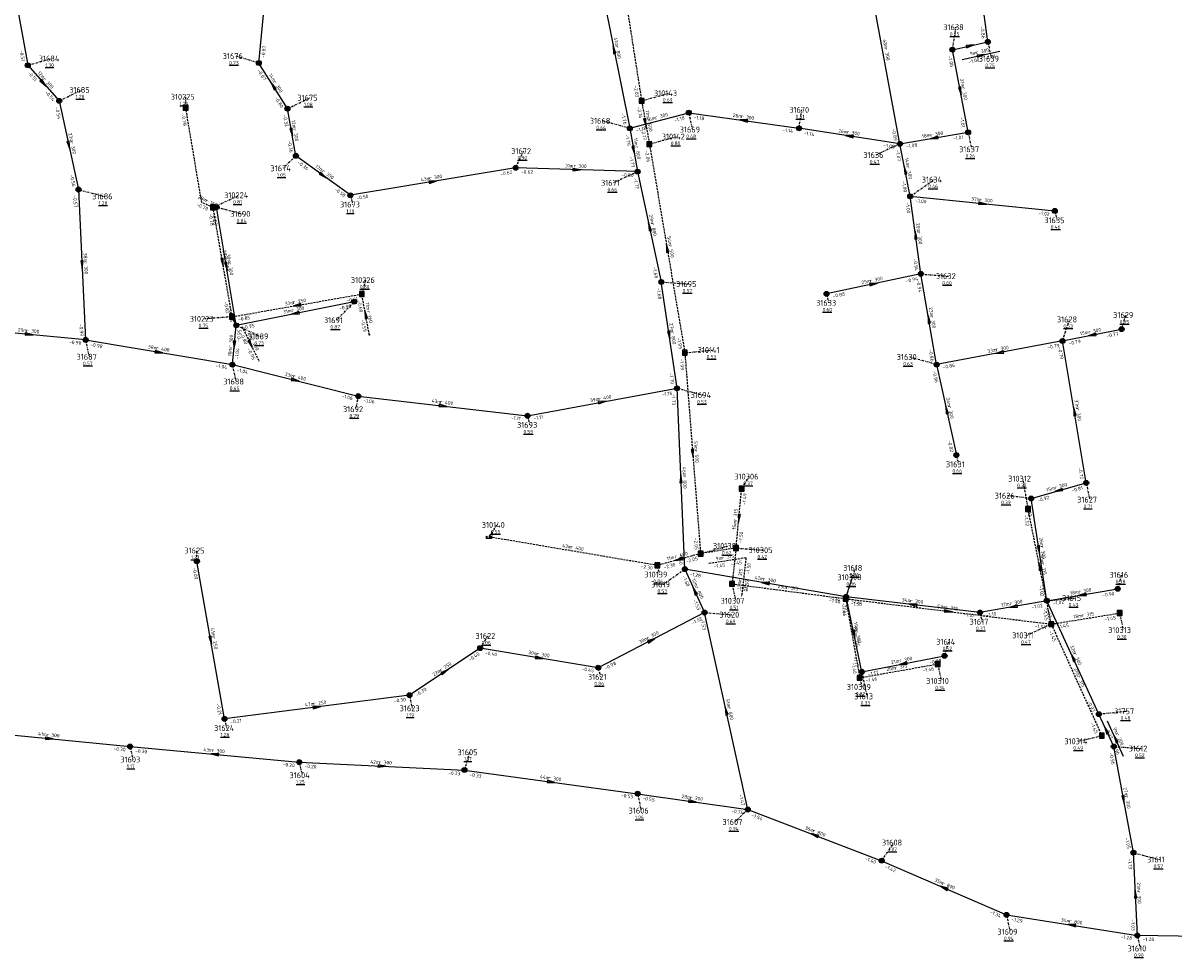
# Model space of a CAD drawing. Extents: x 188323 to 208361, y 565368 to 574910.
# Tile 92 of 256: x 201337 to 201629, y 567903 to 568140. Entities that reach past the tile are written whole.
import ezdxf

# ---------------------------------------------------------------- set-up
doc = ezdxf.new("R2010")
doc.units = 0
doc.linetypes.add('DASHDOT', pattern=[1, 0.5, -0.25, 0, -0.25])
doc.linetypes.add('DASHED', pattern=[0.75, 0.5, -0.25])
doc.layers.get('0').update_dxf_attribs({"linetype": 'CONTINUOUS'})
for name, color, linetype in [('RIO-AFM', 7, 'CONTINUOUS'), ('RIO-BOK', 7, 'CONTINUOUS'), ('RIO-DET', 7, 'CONTINUOUS'), ('RIO-KNP', 7, 'CONTINUOUS'), ('RIO-KNR', 7, 'CONTINUOUS'), ('RIO-LAG_0B', 7, 'CONTINUOUS'), ('RIO-LAG_1B', 7, 'DASHED'), ('RIO-LEN', 7, 'CONTINUOUS'), ('RIO-MVD', 1, 'CONTINUOUS'), ('RIO-VRB', 6, 'DASHDOT'), ('RIO-VRH', 7, 'CONTINUOUS')]:
    doc.layers.add(name, color=color, linetype=linetype)
doc.styles.add('RIO-TXT', font='isocp.shx')

# ---------------------------------------------------------------- blocks, each defined once
blk = doc.blocks.new('L_VHR')
blk.add_lwpolyline([(-0.5, 0), (0.5, 0), (-0.5, 0.15), (-0.5, -0.15), (0.5, 0)])
blk = doc.blocks.new('K_IPR')
blk.add_lwpolyline([(-0.5, -0.5), (0.5, -0.5), (0.5, 0.5), (-0.5, 0.5)], close=True)
blk.add_solid([(-0.5, 0.5), (0.5, 0.5), (-0.5, -0.5), (0.5, -0.5)])
at = {"style": 'RIO-TXT', "flags": 1}
blk.add_attdef('KNOOPNAAM', (2, 2), '', height=1, dxfattribs=at)
blk = doc.blocks.new('K_UTB')
blk.add_lwpolyline([(0.5, 0.15), (0.5, -0.3), (-0.5, -0.3), (-0.5, 0.15), (-0.45, 0.15), (-0.45, -0.25), (0, -0.25), (0.45, -0.25), (0.45, 0.15)], close=True)
blk.add_lwpolyline([(0.85, 0.6), (0.55, 0.65), (0.614828, 0.459583), (0.850842, 0.598937)])
blk.add_arc((0.85, -0.25), 0.85, 90, 180)
at = {"style": 'RIO-TXT', "flags": 1}
blk.add_attdef('KNOOPNAAM', (2, 2), '', height=1, dxfattribs=at)
blk = doc.blocks.new('K_FIC')
blk.add_circle((0, 0), 0.0625)
at = {"style": 'RIO-TXT', "flags": 1}
blk.add_attdef('KNOOPNAAM', (2, 2), '', height=1, dxfattribs=at)
blk = doc.blocks.new('K_IPG')
blk.add_circle((0, 0), 0.5)
for points in [[(0, 0), (-0.5, 0), (-0.433013, 0.25)], [(0, 0), (-0.433013, -0.25), (-0.5, 0)], [(0, 0), (-0.433013, 0.25), (-0.25, 0.433013)], [(0, 0), (-0.25, -0.433013), (-0.433013, -0.25)], [(0, 0), (-0.25, 0.433013), (0, 0.5)], [(0, 0), (0, -0.5), (-0.25, -0.433013)], [(0, 0), (0, 0.5), (0.25, 0.433013)], [(0, 0), (0.25, 0.433013), (0.433013, 0.25)], [(0, 0), (0.433013, 0.25), (0.5, 0)], [(0, 0), (0.5, 0), (0.433013, -0.25)], [(0, 0), (0.433013, -0.25), (0.25, -0.433013)], [(0, 0), (0.25, -0.433013), (0, -0.5)]]:
    blk.add_solid(points)
at = {"style": 'RIO-TXT', "flags": 1}
blk.add_attdef('KNOOPNAAM', (2, 2), '', height=1, dxfattribs=at)
blk = doc.blocks.new('467_03______310305____310138_')
at = {"layer": 'RIO-LAG_1B'}
blk.add_line((0, 0), (-9.705, -1.51), dxfattribs=at)
at = {"layer": 'RIO-AFM', "style": 'RIO-TXT'}
blk.add_text('r 315', height=0.9, rotation=368.8216, dxfattribs=at).set_placement((-5.9971, -0.4261))
at = {"layer": 'RIO-BOK', "style": 'RIO-TXT'}
for p in [(-8.1063, -2.6777), (-3.8369, -2.0123)]:
    blk.add_text('-1.45', height=0.9, rotation=368.8216, dxfattribs=at).set_placement(p)
at = {"layer": 'RIO-LEN', "style": 'RIO-TXT'}
blk.add_text('9m', height=0.9, rotation=368.8216, dxfattribs=at).set_placement((-7.5978, -0.6755))
blk = doc.blocks.new('474_03______310223____31689_')
at = {"layer": 'RIO-LAG_1B'}
blk.add_line((0, 0), (4.348, -8.806), dxfattribs=at)
at = {"layer": 'RIO-VRH', "xscale": 2, "yscale": 2, "zscale": 2, "rotation": 296.2508}
blk.add_blockref('L_VHR', (2.174, -4.403), dxfattribs=at)
at = {"layer": 'RIO-AFM', "style": 'RIO-TXT'}
blk.add_text('r 250', height=0.9, rotation=296.2508, dxfattribs=at).set_placement((2.1442, -3.2128))
at = {"layer": 'RIO-BOK', "style": 'RIO-TXT'}
for s, p in [('-0.80', (-0.6355, -1.875)), ('-0.95', (1.2772, -5.7484))]:
    blk.add_text(s, height=0.9, rotation=296.2508, dxfattribs=at).set_placement(p)
at = {"layer": 'RIO-LEN', "style": 'RIO-TXT'}
blk.add_text('2m', height=0.9, rotation=296.2508, dxfattribs=at).set_placement((1.4269, -1.7603))
blk = doc.blocks.new('484_03______310305____310307_')
at = {"layer": 'RIO-LAG_1B'}
blk.add_line((0, 0), (-1.08, -9.762), dxfattribs=at)
at = {"layer": 'RIO-AFM', "style": 'RIO-TXT'}
blk.add_text('r 315', height=0.9, rotation=443.6652, dxfattribs=at).set_placement((-1.1573, -5.8997))
at = {"layer": 'RIO-BOK', "style": 'RIO-TXT'}
for p in [(0.9384, -4.229), (0.4649, -8.524)]:
    blk.add_text('-1.50', height=0.9, rotation=443.6652, dxfattribs=at).set_placement(p)
at = {"layer": 'RIO-LEN', "style": 'RIO-TXT'}
blk.add_text('9m', height=0.9, rotation=443.6652, dxfattribs=at).set_placement((-1.3348, -7.5099))
blk = doc.blocks.new('526_03______31612_____31757_')
at = {"layer": 'RIO-LAG_0B'}
blk.add_line((0, 0), (-4.112, 8.918), dxfattribs=at)
at = {"layer": 'RIO-VRH', "xscale": 2, "yscale": 2, "zscale": 2, "rotation": 114.7377}
blk.add_blockref('L_VHR', (-2.056, 4.459), dxfattribs=at)
at = {"layer": 'RIO-AFM', "style": 'RIO-TXT'}
blk.add_text('r 300', height=0.9, rotation=294.7377, dxfattribs=at).set_placement((-2.0534, 5.6497))
at = {"layer": 'RIO-BOK', "style": 'RIO-TXT'}
for s, p in [('-0.97', (-4.7968, 7.0605)), ('-0.96', (-2.987, 3.1378))]:
    blk.add_text(s, height=0.9, rotation=294.7377, dxfattribs=at).set_placement(p)
at = {"layer": 'RIO-LEN', "style": 'RIO-TXT'}
blk.add_text('9m', height=0.9, rotation=294.7377, dxfattribs=at).set_placement((-2.7321, 7.1207))
blk = doc.blocks.new('527_03______31638_____31639_')
at = {"layer": 'RIO-LAG_0B'}
blk.add_line((0, 0), (9.587, 2.13), dxfattribs=at)
at = {"layer": 'RIO-VRH', "xscale": 2, "yscale": 2, "zscale": 2, "rotation": 12.5275}
blk.add_blockref('L_VHR', (4.7935, 1.065), dxfattribs=at)
at = {"layer": 'RIO-AFM', "style": 'RIO-TXT'}
blk.add_text('r 300', height=0.9, rotation=12.5275, dxfattribs=at).set_placement((3.6304, 1.319))
at = {"layer": 'RIO-BOK', "style": 'RIO-TXT'}
for s, p in [('-1.00', (1.6701, -1.063)), ('-1.01', (5.8873, -0.1259))]:
    blk.add_text(s, height=0.9, rotation=12.5275, dxfattribs=at).set_placement(p)
at = {"layer": 'RIO-LEN', "style": 'RIO-TXT'}
blk.add_text('9m', height=0.9, rotation=12.5275, dxfattribs=at).set_placement((2.049, 0.9675))

msp = doc.modelspace()

# ---------------------------------------------------------------- linework, layer by layer
at = {"layer": 'RIO-LAG_0B'}
for p, q in [((201582, 568134.976), (201576.992, 568172.032)), ((201396.72, 568129.6), (201400, 568163.968)), ((201332, 568161.984), (201338, 568129.024)), ((201559.664, 568109.056), (201551.008, 568156.032)), ((201483.008, 568153.024), (201491.008, 568113.024)), ((201572.992, 568132.992), (201582, 568134.976)), ((201576.992, 568112), (201572.992, 568132.992)), ((201338, 568129.024), (201346, 568120)), ((201404, 568118.016), (201396.72, 568129.6)), ((201346, 568120), (201350.896, 568097.472)), ((201406.144, 568106.048), (201404, 568118.016)), ((201491.008, 568113.024), (201506, 568116.992)), ((201506, 568116.992), (201534, 568113.024)), ((201491.008, 568113.024), (201492.992, 568102.016)), ((201559.664, 568109.056), (201534, 568113.024)), ((201559.664, 568109.056), (201576.992, 568112)), ((201562.272, 568095.744), (201559.664, 568109.056)), ((201420, 568096), (201406.144, 568106.048)), ((201462, 568102.976), (201420, 568096)), ((201492.992, 568102.016), (201462, 568102.976)), ((201492.992, 568102.016), (201499.008, 568073.984)), ((201350.896, 568097.472), (201352.704, 568059.264)), ((201564.992, 568076.032), (201562.272, 568095.744)), ((201562.272, 568095.744), (201599.008, 568092.032)), ((201391.008, 568062.976), (201386, 568092.992)), ((201564.992, 568076.032), (201540.992, 568070.976)), ((201568.992, 568052.992), (201564.992, 568076.032)), ((201503.008, 568046.976), (201499.008, 568073.984)), ((201391.008, 568062.976), (201420.992, 568068.992)), ((201390, 568052.992), (201391.008, 568062.976)), ((201352.704, 568059.264), (201324, 568062.016)), ((201600.992, 568059.008), (201616, 568062.016)), ((201352.704, 568059.264), (201390, 568052.992)), ((201600.992, 568059.008), (201568.992, 568052.992)), ((201607.008, 568022.976), (201600.992, 568059.008)), ((201390, 568052.992), (201422, 568044.992)), ((201568.992, 568052.992), (201574, 568030.016)), ((201464.992, 568040), (201503.008, 568046.976)), ((201504.992, 568001.024), (201503.008, 568046.976)), ((201422, 568044.992), (201464.992, 568040)), ((201592.992, 568019.008), (201607.008, 568022.976)), ((201596.992, 567993.024), (201592.992, 568019.008)), ((201388, 567963.008), (201380.992, 568003.008)), ((201546, 567993.984), (201504.992, 568001.024)), ((201504.992, 568001.024), (201510, 567990.016)), ((201596.992, 567993.024), (201615.008, 567996.032)), ((201550, 567974.976), (201546, 567993.984)), ((201580, 567990.016), (201546, 567993.984)), ((201596.992, 567993.024), (201580, 567990.016)), ((201610.208, 567964.224), (201596.992, 567993.024)), ((201510, 567990.016), (201483.008, 567976)), ((201520.992, 567939.968), (201510, 567990.016)), ((201452.992, 567980.992), (201435.008, 567969.024)), ((201483.008, 567976), (201452.992, 567980.992)), ((201550, 567974.976), (201571.008, 567979.008)), ((201435.008, 567969.024), (201388, 567963.008)), ((201614, 567955.968), (201610.208, 567964.224)), ((201323.008, 567960), (201364, 567955.968)), ((201364, 567955.968), (201407.008, 567952)), ((201619.008, 567929.024), (201614, 567955.968)), ((201407.008, 567952), (201448.992, 567950.016)), ((201448.992, 567950.016), (201492.992, 567944)), ((201492.992, 567944), (201520.992, 567939.968)), ((201520.992, 567939.968), (201555.008, 567926.976)), ((201620, 567907.968), (201619.008, 567929.024)), ((201555.008, 567926.976), (201586.736, 567913.216)), ((201586.736, 567913.216), (201620, 567907.968)), ((201704.096, 567906.816), (201620, 567907.968))]:
    msp.add_line(p, q, dxfattribs=at)
at = {"layer": 'RIO-LAG_1B'}
for p, q in [((201484, 568184), (201494, 568120)), ((201494, 568120), (201496, 568108.992)), ((201496, 568108.992), (201504.992, 568056)), ((201389.936, 568065.152), (201385.088, 568092.928)), ((201389.936, 568065.152), (201422.896, 568070.912)), ((201424.816, 568060.544), (201422.896, 568070.912)), ((201389.936, 568065.152), (201391.008, 568062.976)), ((201504.992, 568056), (201508.992, 568004.992)), ((201518.016, 568006.4), (201519.424, 568021.504)), ((201598.112, 567987.072), (201592.224, 568016.32)), ((201498, 568001.984), (201455.232, 568009.216)), ((201508.992, 568004.992), (201498, 568001.984)), ((201518.016, 568006.4), (201508.992, 568004.992)), ((201518.016, 568006.4), (201517.008, 567997.312)), ((201517.008, 567997.312), (201545.856, 567993.536)), ((201545.856, 567993.536), (201549.44, 567973.44)), ((201545.856, 567993.536), (201598.112, 567987.072)), ((201598.112, 567987.072), (201615.504, 567989.888)), ((201598.112, 567987.072), (201610.976, 567958.72)), ((201549.44, 567973.44), (201569.28, 567976.96))]:
    msp.add_line(p, q, dxfattribs=at)
msp.add_lwpolyline([(201385.088, 568092.928), (201382.208, 568094.208), (201378.16, 568118.272)], dxfattribs=at)
at = {"layer": 'RIO-VRB'}
for p, q in [((201573, 568133), (201573.8806, 568138.698)), ((201582, 568135), (201582.8806, 568130.702)), ((201338, 568129), (201343.9827, 568130.755)), ((201396.72, 568129.62), (201390.737, 568131.3731)), ((201346, 568120), (201351.7086, 568122.778)), ((201494, 568120), (201500.9675, 568121.9287)), ((201378.16, 568118.25), (201378.1597, 568121.025)), ((201404, 568118), (201409.7086, 568120.778)), ((201506, 568117), (201506.8806, 568112.702)), ((201534, 568113), (201534.7071, 568117.7132)), ((201491, 568113), (201484.0321, 568114.9265)), ((201496, 568109), (201502.9675, 568110.9287)), ((201577, 568112), (201577.8806, 568107.702)), ((201462, 568103), (201464.0371, 568107.2293)), ((201559.67, 568109.07), (201553.5442, 568106.2302)), ((201406.14, 568106.05), (201402.8794, 568102.861)), ((201493, 568102), (201486.8742, 568099.1602)), ((201562.27, 568095.76), (201568.3969, 568099.9978)), ((201350.9, 568097.45), (201357.5482, 568095.73)), ((201385.09, 568092.9), (201391.7382, 568096.02)), ((201420, 568096), (201420.5335, 568093.6716)), ((201386, 568093), (201392.6482, 568091.28)), ((201599, 568092), (201599.5335, 568089.6716)), ((201565, 568076), (201571.9675, 568075.4713)), ((201422.89, 568070.88), (201423.9414, 568074.4697)), ((201499, 568074), (201505.9675, 568073.4713)), ((201421, 568069), (201416.4545, 568064.2784)), ((201541, 568071), (201541.5335, 568068.6716)), ((201389.94, 568065.15), (201382.9729, 568064.6191)), ((201391, 568063), (201397.1269, 568060.1622)), ((201601, 568059), (201602.7352, 568064.4692)), ((201616, 568062), (201617.0514, 568065.5897)), ((201352.7, 568059.28), (201353.5806, 568054.982)), ((201505, 568056), (201512.075, 568056.7)), ((201569, 568053), (201562.0321, 568054.9265)), ((201390, 568053), (201390.8806, 568048.702)), ((201503, 568047), (201509.6482, 568045.28)), ((201422, 568045), (201421.2942, 568041.6866)), ((201465, 568040), (201465.5335, 568037.6716)), ((201574, 568030), (201574.5335, 568027.6716)), ((201519.43, 568021.51), (201521.4064, 568024.5658)), ((201592.22, 568016.35), (201590.9902, 568024.0173)), ((201607, 568023), (201607.8806, 568018.702)), ((201593, 568019), (201586.925, 568019.6981)), ((201455.24, 568009.21), (201457.2164, 568012.2658)), ((201381, 568003), (201380.9997, 568005.775)), ((201509, 568005), (201515.9675, 568006.9287)), ((201518.02, 568006.4), (201524.9875, 568005.8713)), ((201498, 568002), (201498.5335, 567999.6716)), ((201505, 568001), (201499.582, 567997.1502)), ((201545.86, 567993.51), (201547.5952, 567998.9792)), ((201546, 567994), (201548.419, 568001.3486)), ((201615, 567996), (201616.0514, 567999.5897)), ((201517.01, 567997.29), (201517.8906, 567992.992)), ((201597, 567993), (201604.075, 567993.7)), ((201510, 567990), (201516.9675, 567989.4713)), ((201580, 567990), (201580.5335, 567987.6716)), ((201615.51, 567989.86), (201616.3906, 567985.562)), ((201598.11, 567987.06), (201591.9842, 567984.2202)), ((201453, 567981), (201454.9764, 567984.0558)), ((201571, 567979), (201572.0514, 567982.5897)), ((201483, 567976), (201483.5335, 567973.6716)), ((201569.28, 567976.93), (201570.1606, 567972.632)), ((201549.44, 567973.44), (201549.9735, 567971.1116)), ((201550, 567975), (201551.2276, 567968.7323)), ((201435, 567969), (201435.7071, 567965.6868)), ((201610.2, 567964.25), (201617.275, 567964.95)), ((201388, 567963), (201388.5335, 567960.6716)), ((201610.98, 567958.69), (201605.2721, 567957.3102)), ((201364, 567956), (201364.7071, 567952.6868)), ((201614, 567956), (201620.9675, 567955.4713)), ((201407, 567952), (201407.7071, 567948.6868)), ((201449, 567950), (201450.3933, 567954.5294)), ((201493, 567944), (201493.8806, 567939.702)), ((201521, 567940), (201517.7394, 567936.811)), ((201555, 567927), (201558.2618, 567931.588)), ((201619, 567929), (201625.6482, 567927.28)), ((201586.74, 567913.23), (201587.6206, 567908.932)), ((201620, 567908), (201620.7071, 567904.6868))]:
    msp.add_line(p, q, dxfattribs=at)

# ---------------------------------------------------------------- block references
at = {"layer": 'RIO-DET'}
for name, p in [('527_03______31638_____31639_', (201575.504, 568130.496)), ('474_03______310223____31689_', (201392.448, 568062.656)), ('467_03______310305____310138_', (201520.512, 568003.904)), ('484_03______310305____310307_', (201520.512, 568003.904)), ('526_03______31612_____31757_', (201616.496, 567953.472))]:
    msp.add_blockref(name, p, dxfattribs=at)
at = {"layer": 'RIO-KNP', "xscale": 1.25, "yscale": 1.25, "zscale": 1.25}
for name, p in [('K_IPG', (201572.992, 568132.992)), ('K_IPG', (201582, 568134.976)), ('K_IPG', (201396.72, 568129.6)), ('K_IPG', (201338, 568129.024)), ('K_IPG', (201346, 568120)), ('K_IPR', (201378.16, 568118.272)), ('K_IPG', (201404, 568118.016)), ('K_IPR', (201494, 568120)), ('K_IPG', (201506, 568116.992)), ('K_IPG', (201491.008, 568113.024)), ('K_IPG', (201534, 568113.024)), ('K_IPG', (201576.992, 568112)), ('K_IPG', (201559.664, 568109.056)), ('K_IPR', (201496, 568108.992)), ('K_IPG', (201406.144, 568106.048)), ('K_IPG', (201462, 568102.976)), ('K_IPG', (201492.992, 568102.016)), ('K_IPG', (201350.896, 568097.472)), ('K_IPG', (201420, 568096)), ('K_IPG', (201562.272, 568095.744)), ('K_IPR', (201385.088, 568092.928)), ('K_IPG', (201386, 568092.992)), ('K_IPG', (201599.008, 568092.032)), ('K_IPG', (201499.008, 568073.984)), ('K_IPG', (201564.992, 568076.032)), ('K_IPG', (201420.992, 568068.992)), ('K_IPR', (201422.896, 568070.912)), ('K_IPG', (201540.992, 568070.976)), ('K_IPR', (201389.936, 568065.152)), ('K_IPG', (201391.008, 568062.976)), ('K_FIC', (201424.816, 568060.544)), ('K_IPG', (201616, 568062.016)), ('K_IPG', (201352.704, 568059.264)), ('K_IPG', (201600.992, 568059.008)), ('K_IPR', (201504.992, 568056)), ('K_IPG', (201390, 568052.992)), ('K_IPG', (201568.992, 568052.992)), ('K_IPG', (201422, 568044.992)), ('K_IPG', (201503.008, 568046.976)), ('K_IPG', (201464.992, 568040)), ('K_IPG', (201574, 568030.016)), ('K_IPR', (201519.424, 568021.504)), ('K_IPG', (201607.008, 568022.976)), ('K_IPG', (201592.992, 568019.008)), ('K_IPR', (201592.224, 568016.32)), ('K_UTB', (201455.232, 568009.216)), ('K_IPR', (201508.992, 568004.992)), ('K_IPR', (201518.016, 568006.4)), ('K_IPG', (201380.992, 568003.008)), ('K_IPR', (201498, 568001.984)), ('K_IPG', (201504.992, 568001.024)), ('K_IPR', (201517.008, 567997.312)), ('K_IPG', (201615.008, 567996.032)), ('K_IPR', (201545.856, 567993.536)), ('K_IPG', (201546, 567993.984)), ('K_IPG', (201596.992, 567993.024)), ('K_IPG', (201510, 567990.016)), ('K_IPG', (201580, 567990.016)), ('K_IPR', (201615.504, 567989.888)), ('K_IPR', (201598.112, 567987.072)), ('K_IPG', (201452.992, 567980.992)), ('K_IPG', (201571.008, 567979.008)), ('K_IPG', (201483.008, 567976)), ('K_IPG', (201550, 567974.976)), ('K_IPR', (201569.28, 567976.96)), ('K_IPR', (201549.44, 567973.44)), ('K_IPG', (201435.008, 567969.024)), ('K_IPG', (201388, 567963.008)), ('K_IPG', (201610.208, 567964.224)), ('K_IPR', (201610.976, 567958.72)), ('K_IPG', (201364, 567955.968)), ('K_IPG', (201614, 567955.968)), ('K_IPG', (201407.008, 567952)), ('K_IPG', (201448.992, 567950.016)), ('K_IPG', (201492.992, 567944)), ('K_IPG', (201520.992, 567939.968)), ('K_IPG', (201619.008, 567929.024)), ('K_IPG', (201555.008, 567926.976)), ('K_IPG', (201586.736, 567913.216)), ('K_IPG', (201620, 567907.968))]:
    msp.add_blockref(name, p, dxfattribs=at)
at = {"layer": 'RIO-VRH'}
for p, xscale, yscale, zscale, rotation in [((201487, 568133), 2, 2, 2, 461.3179), ((201577.5, 568134), 2, 2, 2, 12.5275), ((201342, 568124.5), 2, 2, 2, 311.6384), ((201400.36, 568123.81), 2, 2, 2, 122.0732), ((201575, 568122.5), 2, 2, 2, 280.7923), ((201495, 568114.5), 2, 2, 2, 280.3129), ((201405.07, 568112.025), 2, 2, 2, 280.1609), ((201520, 568115), 2, 2, 2, 531.8707), ((201348.45, 568108.725), 2, 2, 2, 282.2673), ((201546.835, 568111.035), 2, 2, 2, 171.2966), ((201568.335, 568110.535), 2, 2, 2, 189.5953), ((201492, 568107.5), 2, 2, 2, 280.3129), ((201413.07, 568101.025), 2, 2, 2, 324.0574), ((201477.5, 568102.5), 2, 2, 2, 358.1526), ((201560.97, 568102.415), 2, 2, 2, 101.061), ((201441, 568099.5), 2, 2, 2, 369.4614), ((201580.635, 568093.88), 2, 2, 2, 354.1557), ((201496, 568088), 2, 2, 2, 462.1026), ((201563.635, 568085.88), 2, 2, 2, 97.8744), ((201500.5, 568082.5), 2, 2, 2, 459.6456), ((201351.8, 568078.365), 2, 2, 2, 272.7087), ((201387.515, 568079.025), 2, 2, 2, 279.9218), ((201388.5, 568078), 2, 2, 2, 279.4705), ((201553, 568073.5), 2, 2, 2, 371.7671), ((201406, 568066), 2, 2, 2, 191.3088), ((201406.415, 568068.015), 2, 2, 2, 189.8641), ((201423.85, 568065.72), 2, 2, 2, 100.5472), ((201390.47, 568064.075), 1.146, 1.146, 1.146, 296.2508), ((201567, 568064.5), 2, 2, 2, 99.8739), ((201338.35, 568060.64), 2, 2, 2, 354.5866), ((201501, 568060.5), 2, 2, 2, 278.4352), ((201608.5, 568060.5), 2, 2, 2, 191.3088), ((201390.5, 568058), 2, 2, 2, 264.2809), ((201371.35, 568056.14), 2, 2, 2, 350.444), ((201585, 568056), 2, 2, 2, 190.6186), ((201406, 568049), 2, 2, 2, 345.9652), ((201443.5, 568042.5), 2, 2, 2, 353.3682), ((201484, 568043.5), 2, 2, 2, 10.4364), ((201571.5, 568041.5), 2, 2, 2, 462.2726), ((201604, 568041), 2, 2, 2, 99.4704), ((201507, 568030.5), 2, 2, 2, 274.4932), ((201504, 568024), 2, 2, 2, 92.4984), ((201600, 568021), 2, 2, 2, 195.9438), ((201518.725, 568013.955), 2, 2, 2, 264.6603), ((201595, 568006), 2, 2, 2, 278.7544), ((201503.5, 568003.5), 2, 2, 2, 195.2536), ((201595.165, 568001.705), 2, 2, 2, 101.378), ((201507.5, 567995.5), 2, 2, 2, 474.4506), ((201525.5, 567997.5), 2, 2, 2, 170.3122), ((201606, 567994.5), 2, 2, 2, 189.4614), ((201563, 567992), 2, 2, 2, 173.2908), ((201571.985, 567990.285), 2, 2, 2, 352.9634), ((201588.5, 567991.5), 2, 2, 2, 190.007), ((201384.5, 567983), 2, 2, 2, 279.9343), ((201548, 567984.5), 2, 2, 2, 281.8965), ((201496.5, 567983), 2, 2, 2, 387.4048), ((201468, 567978.5), 2, 2, 2, 350.5386), ((201603.6, 567978.625), 2, 2, 2, 114.6679), ((201444, 567975), 2, 2, 2, 393.6867), ((201560.5, 567977), 2, 2, 2, 190.7832), ((201411.5, 567966), 2, 2, 2, 367.2743), ((201515.5, 567965), 2, 2, 2, 102.4152), ((201612.1, 567960.125), 2, 2, 2, 114.7377), ((201343.5, 567958), 2, 2, 2, 354.4284), ((201385.5, 567954), 2, 2, 2, 534.686), ((201428, 567951), 2, 2, 2, 357.274), ((201471, 567947), 2, 2, 2, 352.2356), ((201616.5, 567942.5), 2, 2, 2, 280.4995), ((201507, 567942), 2, 2, 2, 351.8707), ((201538, 567933.5), 2, 2, 2, 519.0776), ((201570.87, 567920.115), 2, 2, 2, 516.5493), ((201619.5, 567918.5), 2, 2, 2, 92.7351), ((201603.37, 567910.615), 2, 2, 2, 531.0646)]:
    msp.add_blockref('L_VHR', p, dxfattribs=dict(at, xscale=xscale, yscale=yscale, zscale=zscale, rotation=rotation))

# ---------------------------------------------------------------- texts
at = {"layer": 'RIO-AFM', "style": 'RIO-TXT'}
for s, rotation, p in [('r 800', 281.3179, (201487.3435, 568133.8951)), ('r 300', 280.475, (201555.6938, 568133.4253)), ('r 300', 311.6384, (201341.8377, 568125.4402)), ('r 300', 302.0732, (201400.3568, 568124.7642)), ('r 300', 280.7923, (201575.3457, 568123.3909)), ('r 300', 14.9299, (201497.5885, 568115.2744)), ('r 300', 351.8707, (201519.2697, 568115.6179)), ('r 300', 280.1609, (201405.4226, 568112.9113)), ('r 500', 280.3129, (201495.3499, 568115.3873)), ('r 300', 351.2966, (201546.1109, 568111.6595)), ('r 300', 9.5953, (201567.4526, 568110.8929)), ('r 300', 282.2673, (201348.7732, 568109.6245)), ('r 800', 280.3129, (201492.3499, 568108.3873)), ('r 300', 358.1526, (201476.7065, 568103.0352)), ('r 300', 324.0574, (201412.7104, 568101.9095)), ('r 300', 369.4614, (201440.1163, 568099.8728)), ('r 300', 281.061, (201561.309, 568103.3071)), ('r 300', 354.1557, (201579.8806, 568094.4711)), ('r 160', 335.2903, (201383.118, 568094.3585)), ('r 800', 282.1026, (201496.3274, 568088.8991)), ('r 300', 277.8744, (201564.0251, 568086.7522)), ('r 500', 279.6456, (201500.8735, 568083.3856)), ('r 300', 272.7087, (201352.2729, 568079.1986)), ('r 250', 279.9218, (201387.8763, 568079.911)), ('r 300', 279.4705, (201388.8689, 568078.8833)), ('r 300', 371.7671, (201552.1032, 568073.8313)), ('r 250', 9.8641, (201405.5311, 568068.3688)), ('r 300', 11.3088, (201405.1077, 568066.3314)), ('r 160', 280.5472, (201424.1961, 568066.6086)), ('r 300', 279.8739, (201567.3605, 568065.3852)), ('r 300', 354.5866, (201337.5911, 568061.2228)), ('r 300', 84.2809, (201389.9218, 568057.2434)), ('r 800', 278.4352, (201501.3839, 568061.3763)), ('r 300', 11.3088, (201607.6077, 568060.8314)), ('r 400', 350.444, (201370.6354, 568056.779)), ('r 300', 370.6186, (201584.1094, 568056.3517)), ('r 400', 345.9652, (201405.3372, 568049.6913)), ('r 400', 353.3682, (201442.7541, 568043.1034)), ('r 400', 10.4364, (201483.1127, 568043.845)), ('r 300', 282.2726, (201571.8232, 568042.3995)), ('r 300', 279.4705, (201604.3709, 568041.8835)), ('r 500', 274.4932, (201507.4507, 568031.3484)), ('r 800', 272.4984, (201504.4784, 568024.832)), ('r 300', 15.9438, (201599.0838, 568021.2582)), ('r 315', 84.6603, (201518.1519, 568013.1947)), ('r 400', 350.4301, (201475.9061, 568006.2459)), ('r 400', 375.2536, (201502.5856, 568003.7721)), ('r 300', 278.7544, (201595.3786, 568006.8785)), ('r 315', 281.3781, (201595.5042, 568002.5998)), ('r 300', 350.3122, (201524.7875, 567998.1417)), ('r 800', 294.4506, (201507.6229, 567996.4459)), ('r 315', 352.5362, (201530.6974, 567996.0097)), ('r 300', 9.4614, (201605.1188, 567994.86)), ('r 300', 353.2908, (201562.2547, 567992.6015)), ('r 300', 370.007, (201587.614, 567991.8564)), ('r 315', 352.9634, (201571.2438, 567990.8966)), ('r 315', 9.1407, (201605.9305, 567988.8249)), ('r 300', 387.4048, (201495.546, 567983.0788)), ('r 315', 280.1219, (201548.0057, 567984.3619)), ('r 300', 281.8965, (201548.3278, 567985.3973)), ('r 250', 279.9343, (201384.8649, 567983.8869)), ('r 300', 350.5386, (201467.2841, 567979.1355)), ('r 300', 10.7832, (201559.6106, 567977.3396)), ('r 300', 294.6679, (201603.7249, 567979.5741)), ('r 250', 393.6867, (201443.0448, 567974.9718)), ('r 315', 9.9757, (201558.4754, 567975.5371)), ('r 315', 294.408, (201604.674, 567973.8236)), ('r 250', 367.2743, (201410.6309, 567966.4077)), ('r 800', 282.4153, (201515.8295, 567965.9025)), ('r 300', 354.4284, (201342.743, 567958.5888)), ('r 300', 354.686, (201384.7405, 567954.586)), ('r 300', 357.274, (201427.2148, 567951.5508)), ('r 300', 352.2356, (201470.2665, 567947.6183)), ('r 300', 351.8707, (201506.2697, 567942.6179)), ('r 300', 280.4995, (201616.8522, 567943.3893)), ('r 800', 339.0776, (201537.4254, 567934.2668)), ('r 800', 336.5493, (201570.3297, 567920.9058)), ('r 300', 272.7351, (201619.967, 567919.3338)), ('r 800', 351.0645, (201602.6485, 567911.2449))]:
    msp.add_text(s, height=0.9, rotation=rotation, dxfattribs=at).set_placement(p)
at = {"layer": 'RIO-BOK', "style": 'RIO-TXT'}
for s, rotation, p in [('-0.86', 277.7043, (201580.0845, 568138.8781)), ('-0.87', 84.5417, (201398.2466, 568130.8805)), ('-0.51', 280.3129, (201335.9076, 568132.7861)), ('-1.00', 280.7923, (201571.8877, 568131.3623)), ('-0.51', 311.6384, (201337.8848, 568127.0236)), ('-0.87', 302.0732, (201396.278, 568127.6902)), ('-0.54', 311.6384, (201342.2335, 568122.1376)), ('-2.03', 278.8889, (201492.0219, 568123.8405)), ('-0.80', 302.0732, (201400.6423, 568120.7339)), ('-0.54', 282.2673, (201344.9302, 568118.3342)), ('-0.78', 279.5555, (201377.0126, 568116.6367)), ('-0.32', 280.1609, (201402.8697, 568116.3746)), ('-1.76', 281.3179, (201488.846, 568116.7499)), ('-2.16', 280.3129, (201492.874, 568118.3716)), ('-1.18', 14.9299, (201502.3988, 568114.5908)), ('-1.18', 351.8707, (201507.1887, 568115.4169)), ('-1.01', 280.7923, (201574.8683, 568115.7676)), ('-1.18', 14.9299, (201492.7132, 568112.0079)), ('-2.17', 280.3129, (201493.8936, 568112.7839)), ('-1.14', 351.8707, (201529.7458, 568112.209)), ('-0.89', 280.475, (201557.5758, 568112.852)), ('-0.36', 280.1609, (201404.0443, 568109.8394)), ('-1.76', 280.3129, (201489.874, 568111.3716)), ('-1.14', 351.2966, (201535.1728, 568111.405)), ('-1.01', 9.5953, (201573.1896, 568109.9359)), ('-2.06', 279.6456, (201494.8551, 568107.3849)), ('-1.08', 351.2966, (201555.408, 568108.3202)), ('-1.07', 281.061, (201558.5654, 568107.4271)), ('-1.08', 9.5953, (201561.2836, 568107.9229)), ('-0.36', 324.0574, (201406.4526, 568104.0951)), ('-1.77', 280.3129, (201490.8936, 568105.7839)), ('-0.56', 282.2673, (201348.6732, 568101.1614)), ('-0.62', 369.4614, (201458.1822, 568100.9691)), ('-0.62', 358.1526, (201463.3548, 568101.5565)), ('-0.80', 358.1526, (201488.8581, 568100.75)), ('-1.77', 282.1026, (201491.9254, 568100.3373)), ('-1.00', 281.061, (201560.1158, 568099.5166)), ('-0.57', 272.7087, (201349.5684, 568095.985)), ('-0.50', 324.0574, (201415.8641, 568097.2798)), ('-0.50', 369.4614, (201421.6116, 568094.8502)), ('-1.00', 354.1557, (201563.5209, 568094.2255)), ('-0.78', 335.2903, (201380.7802, 568093.3416)), ('-1.00', 277.8744, (201561.0757, 568094.181)), ('-0.78', 279.9218, (201383.9529, 568091.2794)), ('-0.83', 279.4705, (201384.8502, 568091.3884)), ('-1.02', 354.1557, (201594.7806, 568091.0455)), ('-1.68', 282.1026, (201496.7872, 568077.7189)), ('-0.94', 277.8744, (201563.062, 568079.8712)), ('-0.94', 371.7671, (201561.2694, 568073.806)), ('-1.68', 278.4352, (201497.8213, 568072.4094)), ('-0.94', 279.8739, (201563.8616, 568074.3803)), ('-0.82', 279.9218, (201387.8701, 568068.9504)), ('-0.61', 9.8641, (201419.0898, 568068.7981)), ('-0.60', 280.5472, (201421.7707, 568069.2471)), ('-0.88', 371.7671, (201542.6566, 568069.916)), ('-0.95', 279.4705, (201388.9614, 568066.8169)), ('-0.90', 11.3088, (201417.2538, 568066.823)), ('-0.99', 272.7087, (201351.13, 568063.3103)), ('-0.85', 9.8641, (201391.5589, 568064.0105)), ('-0.95', 11.3088, (201392.6472, 568061.9017)), ('-0.59', 280.5472, (201422.6878, 568064.3349)), ('-0.95', 84.2809, (201391.985, 568058.78)), ('-0.77', 11.3088, (201612.2539, 568059.8231)), ('-0.98', 354.5866, (201348.4877, 568058.2887)), ('-0.98', 350.444, (201353.8489, 568057.6678)), ('-1.99', 279.6456, (201502.9644, 568059.8131)), ('-0.79', 370.6186, (201597.2249, 568056.8861)), ('-0.79', 279.4705, (201599.8502, 568057.3884)), ('-0.79', 11.3088, (201602.6472, 568057.9017)), ('-1.04', 84.2809, (201391.5323, 568054.2535)), ('-1.99', 274.4932, (201503.7147, 568054.4942)), ('-0.86', 279.8739, (201566.9303, 568056.8012)), ('-1.04', 350.444, (201385.7277, 568052.3213)), ('-1.04', 345.9652, (201391.0195, 568051.303)), ('-0.86', 282.2726, (201567.9304, 568051.3341)), ('-0.86', 370.6186, (201570.6345, 568051.883)), ('-1.70', 278.4352, (201501.0288, 568050.8527)), ('-1.16', 10.4364, (201499.2209, 568044.8803)), ('-1.73', 272.4984, (201501.663, 568045.5399)), ('-1.06', 345.9652, (201417.6871, 568044.654)), ('-1.06', 353.3682, (201423.2297, 568043.4485)), ('-1.11', 353.3682, (201460.7685, 568039.1076)), ('-1.11', 10.4364, (201466.6302, 568038.8768)), ('-0.82', 282.2726, (201571.7731, 568033.7112)), ('-0.72', 279.4705, (201604.9653, 568026.8174)), ('-0.81', 15.9438, (201603.4419, 568020.5274)), ('-1.49', 84.6603, (201520.4429, 568017.2968)), ('-0.92', 15.9438, (201594.7305, 568018.0384)), ('-0.92', 278.7544, (201591.8301, 568017.4029)), ('-1.52', 281.3781, (201591.1245, 568014.701)), ('-1.50', 84.6603, (201519.544, 568007.6636)), ('-2.05', 274.4932, (201507.3134, 568008.9803)), ('-1.60', 272.4984, (201503.4498, 568005.0363)), ('-2.30', 350.4301, (201493.7285, 568001.3257)), ('-2.30', 375.2536, (201499.7194, 568001.0187)), ('-2.05', 375.2536, (201505.4115, 568002.575)), ('-0.09', 279.9343, (201379.8633, 568001.3791)), ('-1.60', 294.4506, (201504.3059, 567999.1459)), ('-1.28', 350.3122, (201506.1452, 567999.3851)), ('-1.50', 352.5362, (201518.217, 567995.7208)), ('-1.02', 278.7544, (201595.0067, 567996.8418)), ('-1.53', 294.4506, (201507.0338, 567993.1547)), ('-1.50', 352.5362, (201541.615, 567992.6702)), ('-1.14', 350.3122, (201541.7272, 567993.3333)), ('-1.50', 352.9634, (201547.0787, 567991.9498)), ('-1.14', 353.2908, (201547.2276, 567992.4468)), ('-1.02', 9.4614, (201598.6109, 567991.8492)), ('-0.90', 9.4614, (201611.1854, 567993.9449)), ('-1.46', 280.1219, (201544.7286, 567991.8854)), ('-1.14', 281.8965, (201544.9195, 567992.3411)), ('-1.10', 353.2908, (201575.7669, 567989.1076)), ('-1.10', 370.007, (201581.6225, 567988.8656)), ('-1.02', 370.007, (201593.2042, 567990.917)), ('-1.45', 281.3781, (201595.9453, 567990.8064)), ('-1.02', 294.6679, (201596.3129, 567991.1433)), ('-1.02', 387.4048, (201506.9968, 567986.8846)), ('-1.53', 282.4153, (201508.9345, 567988.3314)), ('-1.54', 352.9634, (201593.8732, 567986.2034)), ('-1.45', 9.1407, (201599.7144, 567985.9002)), ('-1.45', 9.1407, (201611.6834, 567987.8262)), ('-1.45', 294.408, (201597.4145, 567985.2064)), ('-0.40', 393.6867, (201450.3593, 567977.5703)), ('-0.40', 350.5386, (201454.1516, 567979.3897)), ('-1.17', 281.8965, (201547.7949, 567978.7255)), ('-0.99', 10.7832, (201567.2336, 567976.8574)), ('-0.45', 350.5386, (201478.7282, 567975.3096)), ('-0.98', 387.4048, (201484.8875, 567975.4027)), ('-1.46', 280.1219, (201547.3519, 567977.2324)), ('-1.17', 10.7832, (201551.637, 567973.8866)), ('-1.46', 9.9757, (201565.4837, 567974.8407)), ('-1.46', 9.9757, (201551.0612, 567972.3037)), ('-0.30', 393.6867, (201436.9415, 567968.6128)), ('-0.21', 279.9343, (201385.937, 567966.8015)), ('-0.30', 367.2743, (201431.107, 567967.1193)), ('-0.97', 294.6679, (201607.2329, 567967.399)), ('-0.21', 367.2743, (201389.5666, 567961.7895)), ('-1.45', 294.408, (201608.0268, 567961.8526)), ('-0.30', 354.4284, (201359.7857, 567955.0281)), ('-0.30', 354.686, (201365.2651, 567954.4772)), ('-0.20', 354.686, (201402.7903, 567951.0105)), ('-0.96', 280.4995, (201612.8793, 567954.368)), ('-0.20', 357.274, (201408.3325, 567950.5358)), ('-0.33', 357.274, (201444.8393, 567948.8206)), ('-0.33', 352.2356, (201450.1988, 567948.4245)), ('-0.55', 352.2356, (201488.7523, 567943.1921)), ('-0.55', 351.8707, (201494.1887, 567942.4169)), ('-1.47', 282.4153, (201518.7809, 567943.7099)), ('-0.74', 351.8707, (201516.7458, 567939.209)), ('-1.54', 339.0776, (201521.8086, 567938.1929)), ('-1.05', 280.4995, (201616.8915, 567932.7786)), ('-1.40', 339.0776, (201550.6778, 567927.1757)), ('-1.42', 336.5493, (201555.7281, 567925.159)), ('-1.13', 272.7351, (201617.6691, 567927.5344)), ('-1.34', 336.5493, (201582.4296, 567913.595)), ('-1.29', 351.0645, (201587.9063, 567911.6303)), ('-1.03', 272.7351, (201618.4173, 567912.0294)), ('-1.28', 351.0645, (201615.7352, 567907.2724)), ('-1.28', 359.1826, (201621.3806, 567906.581))]:
    msp.add_text(s, height=0.9, rotation=rotation, dxfattribs=at).set_placement(p)
at = {"layer": 'RIO-KNR', "style": 'RIO-TXT'}
for s, p in [('31638', (201570.6931, 568137.948)), ('31684', (201340.7952, 568130.005)), ('31676', (201387.5495, 568130.6231)), ('31639', (201579.6931, 568129.952)), ('31685', (201348.5211, 568122.028)), ('310225', (201374.3347, 568120.275)), ('31675', (201406.5211, 568120.028)), ('310143', (201497.1425, 568121.1787)), ('31670', (201531.5196, 568116.9632)), ('31668', (201480.8446, 568114.1765)), ('31669', (201503.6931, 568111.952)), ('310142', (201499.1425, 568110.1787)), ('31672', (201460.8496, 568106.4793)), ('31636', (201550.3567, 568105.4802)), ('31637', (201574.6931, 568106.952)), ('31674', (201399.6919, 568102.111)), ('31671', (201483.6867, 568098.4102)), ('31634', (201565.2094, 568099.2478)), ('31686', (201354.3607, 568094.98)), ('310224', (201387.9132, 568095.27)), ('31673', (201417.346, 568092.9216)), ('31690', (201389.4607, 568090.53)), ('31635', (201596.346, 568088.9216)), ('310226', (201420.1164, 568073.7197)), ('31632', (201568.78, 568074.7213)), ('31695', (201502.78, 568072.7213)), ('31633', (201538.346, 568067.9216)), ('31629', (201613.8639, 568064.8397)), ('310223', (201379.1479, 568063.8691)), ('31691', (201413.267, 568063.5284)), ('31628', (201599.5477, 568063.7192)), ('31689', (201393.9394, 568059.4122)), ('310141', (201508.25, 568055.95)), ('31687', (201350.3931, 568054.232)), ('31630', (201558.8446, 568054.1765)), ('31688', (201387.6931, 568047.952)), ('31694', (201506.4607, 568044.53)), ('31692', (201418.1067, 568040.9366)), ('31693', (201462.346, 568036.9216)), ('31631', (201571.346, 568026.9216)), ('310306', (201517.5814, 568023.8158)), ('310312', (201587.1652, 568023.2673)), ('31626', (201583.7375, 568018.9481)), ('31627', (201604.6931, 568017.952)), ('310140', (201453.3914, 568011.5158)), ('310138', (201512.1425, 568006.1787)), ('31625', (201377.8122, 568005.025)), ('310305', (201521.1625, 568005.1213)), ('31618', (201545.2315, 568000.5986)), ('310139', (201494.7085, 567998.9216)), ('310308', (201543.7702, 567998.2292)), ('31616', (201612.8639, 567998.8397)), ('31619', (201496.3945, 567996.4002)), ('310307', (201514.0656, 567992.242)), ('31615', (201600.8875, 567992.95)), ('31620', (201513.78, 567988.7213)), ('31617', (201577.346, 567986.9216)), ('31622', (201451.7889, 567983.3058)), ('310311', (201588.1592, 567983.4702)), ('310313', (201612.5656, 567984.812)), ('31614', (201568.8639, 567981.8397)), ('31621', (201480.346, 567972.9216)), ('310310', (201566.3356, 567971.882)), ('310309', (201546.1485, 567970.3616)), ('31613', (201548.0401, 567967.9823)), ('31623', (201432.5196, 567964.9368)), ('31757', (201614.0875, 567964.2)), ('31624', (201385.346, 567959.9216)), ('310314', (201601.4471, 567956.5602)), ('31605', (201447.2058, 567953.7794)), ('31612', (201617.78, 567954.7213)), ('31603', (201361.5196, 567951.9368)), ('31604', (201404.5196, 567947.9368)), ('31606', (201490.6931, 567938.952)), ('31607', (201514.5519, 567936.061)), ('31608', (201555.0743, 567930.838)), ('31611', (201622.4607, 567926.53)), ('31609', (201584.4331, 567908.182)), ('31610', (201617.5196, 567903.9368))]:
    msp.add_text(s, height=1.5, dxfattribs=at).set_placement(p)
at = {"layer": 'RIO-LEN', "style": 'RIO-TXT'}
for s, rotation, p in [('41m', 281.3179, (201486.9186, 568136.0129)), ('48m', 280.475, (201555.3001, 568135.5491)), ('12m', 311.6384, (201340.4016, 568127.0537)), ('14m', 302.0732, (201399.2088, 568126.5939)), ('21m', 280.7923, (201574.9402, 568125.5125)), ('11m', 280.3129, (201494.9622, 568117.5122)), ('16m', 14.9299, (201495.5014, 568114.7179)), ('28m', 351.8707, (201517.1312, 568115.9221)), ('12m', 280.1609, (201405.0405, 568115.0373)), ('26m', 351.2966, (201543.9756, 568111.985)), ('23m', 282.2673, (201348.3132, 568111.7349)), ('11m', 280.3129, (201491.9622, 568110.5122)), ('18m', 9.5953, (201565.3228, 568110.5328)), ('31m', 358.1526, (201474.5476, 568103.1035)), ('14m', 281.061, (201560.8936, 568105.4267)), ('17m', 324.0574, (201410.9609, 568103.1763)), ('43m', 369.4614, (201437.9859, 568099.5163)), ('28m', 335.2903, (201381.1553, 568095.2602)), ('37m', 354.1557, (201577.7316, 568094.6897)), ('29m', 282.1026, (201495.8735, 568091.0109)), ('20m', 277.8744, (201563.7281, 568088.8917)), ('54m', 279.6456, (201500.5106, 568085.5149)), ('38m', 272.7087, (201352.1697, 568081.3562)), ('28m', 279.9218, (201387.503, 568082.0385)), ('30m', 279.4705, (201388.5125, 568081.0137)), ('25m', 371.7671, (201549.9889, 568073.3894)), ('33m', 9.8641, (201403.4031, 568067.9987)), ('11m', 280.5472, (201423.7997, 568068.7319)), ('31m', 11.3088, (201402.9896, 568065.9078)), ('23m', 279.8739, (201566.9891, 568067.513)), ('27m', 278.4352, (201501.066, 568063.5128)), ('29m', 354.5866, (201335.4406, 568061.4253)), ('15m', 11.3088, (201605.4897, 568060.4078)), ('38m', 350.444, (201368.5052, 568057.1362)), ('10m', 84.2809, (201389.7069, 568055.0941)), ('33m', 370.6186, (201581.9866, 568055.9523)), ('33m', 345.9652, (201403.2414, 568050.2139)), ('43m', 353.3682, (201440.6084, 568043.3515)), ('39m', 10.4364, (201480.9885, 568043.4537)), ('24m', 282.2726, (201571.363, 568044.5099)), ('37m', 279.4705, (201604.0144, 568044.0139)), ('51m', 274.4932, (201507.2805, 568033.5017)), ('46m', 272.4984, (201504.3832, 568026.9899)), ('15m', 15.9438, (201597.0069, 568020.6648)), ('15m', 84.6603, (201517.9512, 568011.0441)), ('43m', 350.4301, (201473.7759, 568006.6036)), ('26m', 278.7544, (201595.0489, 568009.0132)), ('11m', 375.2536, (201500.502, 568003.2024)), ('30m', 281.3781, (201595.077, 568004.7172)), ('12m', 294.4506, (201506.7279, 567998.4117)), ('42m', 350.3122, (201522.658, 567998.5039)), ('29m', 352.5362, (201528.5556, 567996.2889)), ('34m', 353.2908, (201560.1093, 567992.8526)), ('18m', 9.4614, (201602.9881, 567994.5049)), ('53m', 352.9634, (201569.0999, 567991.1599)), ('17m', 370.007, (201585.4871, 567991.4797)), ('19m', 281.8965, (201547.8815, 567987.5107)), ('18m', 9.1407, (201603.7979, 567988.4817)), ('41m', 279.9343, (201384.4913, 567986.0143)), ('20m', 280.1219, (201547.6251, 567986.4881)), ('30m', 387.4048, (201493.6291, 567982.0833)), ('32m', 294.6679, (201602.8224, 567981.5366)), ('30m', 350.5386, (201465.1532, 567979.4892)), ('22m', 393.6867, (201441.2484, 567973.7725)), ('20m', 9.9757, (201556.3481, 567975.1629)), ('21m', 10.7832, (201557.4887, 567976.9354)), ('31m', 294.408, (201603.7804, 567975.7901)), ('47m', 367.2743, (201408.4885, 567966.1329)), ('51m', 282.4153, (201515.3641, 567968.0117)), ('41m', 354.4284, (201340.5931, 567958.7972)), ('43m', 354.686, (201382.5896, 567954.7848)), ('42m', 357.274, (201425.0572, 567951.6522)), ('44m', 352.2356, (201468.1261, 567947.9088)), ('28m', 351.8707, (201504.1312, 567942.9221)), ('27m', 280.4995, (201616.4575, 567945.5129)), ('36m', 339.0776, (201535.4074, 567935.0369)), ('35m', 336.5493, (201568.3476, 567921.7642)), ('21m', 272.7351, (201619.8629, 567921.4913)), ('34m', 351.0645, (201600.5145, 567911.5791))]:
    msp.add_text(s, height=0.9, rotation=rotation, dxfattribs=at).set_placement(p)
at = {"layer": 'RIO-MVD', "style": 'RIO-TXT'}
for s, p in [('%%U0.35', (201572.3506, 568136.548)), ('%%U0.73', (201389.207, 568129.2231)), ('%%U1.30', (201342.4527, 568128.605)), ('%%U0.75', (201581.3506, 568128.552)), ('%%U1.28', (201350.1786, 568120.628)), ('%%U1.19', (201376.6297, 568118.875)), ('%%U1.08', (201408.1786, 568118.628)), ('%%U0.69', (201499.4375, 568119.7787)), ('%%U0.51', (201533.1771, 568115.5632)), ('%%U0.64', (201482.5021, 568112.7765)), ('%%U0.80', (201501.4375, 568108.7787)), ('%%U0.48', (201505.3506, 568110.552)), ('%%U0.90', (201462.5071, 568105.0793)), ('%%U0.47', (201552.0142, 568104.0802)), ('%%U0.26', (201576.3506, 568105.552)), ('%%U1.05', (201401.3494, 568100.711)), ('%%U0.46', (201566.8669, 568097.8478)), ('%%U0.66', (201485.3442, 568097.0102)), ('%%U1.28', (201356.0182, 568093.58)), ('%%U0.81', (201390.2082, 568093.87)), ('%%U1.10', (201419.0035, 568091.5216)), ('%%U0.84', (201391.1182, 568089.13)), ('%%U0.46', (201598.0035, 568087.5216)), ('%%U0.80', (201422.4114, 568072.3197)), ('%%U0.57', (201504.4375, 568071.3213)), ('%%U0.60', (201570.4375, 568073.3213)), ('%%U0.60', (201540.0035, 568066.5216)), ('%%U0.75', (201381.4429, 568062.4691)), ('%%U0.87', (201414.9245, 568062.1284)), ('%%U0.53', (201601.2052, 568062.3192)), ('%%U0.65', (201615.5214, 568063.4397)), ('%%U0.73', (201395.5969, 568058.0122)), ('%%U0.53', (201510.545, 568054.55)), ('%%U0.57', (201352.0506, 568052.832)), ('%%U0.63', (201560.5021, 568052.7765)), ('%%U0.65', (201389.3506, 568046.552)), ('%%U0.53', (201508.1182, 568043.13)), ('%%U0.79', (201419.7642, 568039.5366)), ('%%U0.59', (201464.0035, 568035.5216)), ('%%U0.66', (201573.0035, 568025.5216)), ('%%U0.37', (201519.8764, 568022.4158)), ('%%U0.37', (201589.4602, 568021.8673)), ('%%U0.39', (201585.395, 568017.5481)), ('%%U0.71', (201606.3506, 568016.552)), ('%%U0.55', (201455.6864, 568010.1158)), ('%%U1.23', (201379.4697, 568003.625)), ('%%U0.62', (201514.4375, 568004.7787)), ('%%U0.42', (201523.4575, 568003.7213)), ('%%U0.36', (201546.889, 567999.1986)), ('%%U0.86', (201497.0035, 567997.5216)), ('%%U0.53', (201498.052, 567995.0002)), ('%%U0.36', (201546.0652, 567996.8292)), ('%%U0.38', (201614.5214, 567997.4397)), ('%%U0.51', (201516.3606, 567990.842)), ('%%U0.43', (201602.545, 567991.55)), ('%%U0.69', (201515.4375, 567987.3213)), ('%%U0.37', (201579.0035, 567985.5216)), ('%%U0.30', (201614.8606, 567983.412)), ('%%U1.06', (201453.4464, 567981.9058)), ('%%U0.52', (201570.5214, 567980.4397)), ('%%U0.47', (201590.4542, 567982.0702)), ('%%U0.86', (201482.0035, 567971.5216)), ('%%U0.32', (201548.4435, 567968.9616)), ('%%U0.34', (201568.6306, 567970.482)), ('%%U0.33', (201549.6976, 567966.5823)), ('%%U1.19', (201434.1771, 567963.5368)), ('%%U0.48', (201615.745, 567962.8)), ('%%U1.28', (201387.0035, 567958.5216)), ('%%U0.49', (201603.7421, 567955.1602)), ('%%U1.17', (201448.8633, 567952.3794)), ('%%U0.52', (201619.4375, 567953.3213)), ('%%U1.17', (201363.1771, 567950.5368)), ('%%U1.25', (201406.1771, 567946.5368)), ('%%U1.06', (201492.3506, 567937.552)), ('%%U0.94', (201516.2094, 567934.661)), ('%%U1.07', (201556.7318, 567929.438)), ('%%U0.57', (201624.1182, 567925.13)), ('%%U0.94', (201586.0906, 567906.782)), ('%%U0.90', (201619.1771, 567902.5368))]:
    msp.add_text(s, height=0.9, dxfattribs=at).set_placement(p)

doc.saveas('drawing.dxf')
